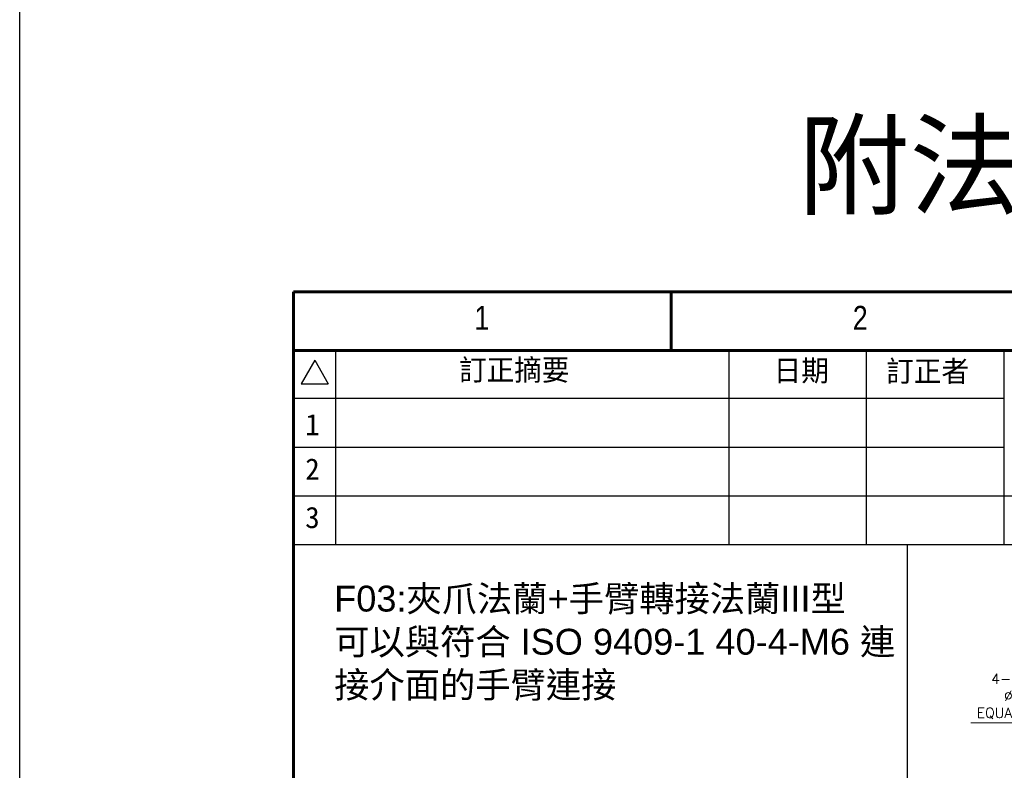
# Model space of a CAD drawing. Header units: millimetres. Extents: x 399 to 6076, y -1991 to 1602.
# Tile 66 of 256: x 4455 to 4696, y -1478 to -1294. Entities that reach past the tile are written whole.
import ezdxf
from ezdxf.enums import TextEntityAlignment as Align

# ---------------------------------------------------------------- set-up
doc = ezdxf.new("R2010")
doc.units = ezdxf.units.MM
doc.linetypes.add('SLD-實線', pattern=[0])
doc.layers.add('AM_5', color=3, linetype='Continuous', lineweight=25)
doc.layers.add('BORDER', color=7, linetype='Continuous')
doc.layers.add('圖框', color=7, linetype='SLD-實線')
doc.styles.add('SEACAD_arial_ttf', font='arial.ttf', dxfattribs={"height": 0.2})
doc.styles.get("Standard").update_dxf_attribs({"font": 'arial.ttf'})
doc.styles.add('尺寸標註', font='romans.shx', dxfattribs={"bigfont": 'CHINESET.SHX'})
doc.styles.add('標題欄', font='txt')
doc.dimstyles.new('複本 CNS2-1$3', dxfattribs={"dimtxt": 2.5, "dimasz": 2, "dimexe": 1, "dimexo": 1, "dimgap": 1, "dimtad": 1, "dimtoh": 1, "dimdsep": 46, "dimtxsty": '尺寸標註', "dimcen": 0, "dimclrd": 2, "dimclre": 2, "dimclrt": 3, "dimadec": 0, "dimazin": 2, "dimtp": 0.1, "dimtm": 0.1, "dimtfac": 0.71, "dimtmove": 0, "dimatfit": 0, "dimfxl": 0, "dimlwd": 13, "dimlwe": 13, "dimarcsym": 0})

# ---------------------------------------------------------------- blocks, each defined once
blk = doc.blocks.new('A4橫')
at = {"layer": 'BORDER', "color": 123, "linetype": 'Continuous', "lineweight": 60, "ltscale": 25.4}
for p, q in [((4924.32, 1453.75), (4731.53, 1453.75)), ((4731.53, 1453.75), (4731.53, 1170.89)), ((4777.91, 1453.75), (4777.91, 1446.54)), ((4917.11, 1446.54), (4731.53, 1446.54))]:
    blk.add_line(p, q, dxfattribs=at)
at = {"layer": 'BORDER', "color": 60, "linetype": 'Continuous', "ltscale": 25.4}
for p, q in [((4736.7, 1446.54), (4736.7, 1422.7)), ((4784.99, 1446.54), (4784.99, 1422.7)), ((4801.85, 1446.54), (4801.85, 1422.7)), ((4818.71, 1446.54), (4818.71, 1422.7)), ((4734.14, 1445.38), (4732.47, 1442.49)), ((4734.14, 1445.38), (4735.81, 1442.49)), ((4732.47, 1442.49), (4735.81, 1442.49)), ((4818.71, 1440.65), (4731.53, 1440.65)), ((4818.71, 1434.67), (4731.53, 1434.67)), ((4917.11, 1428.69), (4731.53, 1428.69)), ((4917.11, 1422.7), (4731.53, 1422.7))]:
    blk.add_line(p, q, dxfattribs=at)
at = {"layer": 'BORDER', "color": 60, "linetype": 'Continuous', "ltscale": 25.4, "style": 'SEACAD_arial_ttf', "width": 0.8}
for s, p in [('1', (4753.75, 1452.04)), ('2', (4800.19, 1452.04))]:
    blk.add_text(s, height=2.94, dxfattribs=at).set_placement(p, align=Align.TOP_LEFT)
at = {"layer": '圖框', "style": '標題欄'}
for s, height, p in [('訂正摘要', 2.605, (4751.86, 1445.48)), ('日期', 2.605, (4790.48, 1445.4)), ('訂正者', 2.605, (4804.3, 1445.32)), ('1', 2.61, (4732.98, 1438.77)), ('2', 2.61, (4732.98, 1433.32)), ('3', 2.61, (4732.98, 1427.38))]:
    blk.add_text(s, height=height, dxfattribs=at).set_placement(p, align=Align.TOP_LEFT)
blk = doc.blocks.new('*D437')
at = {"layer": 'AM_5', "color": 2, "lineweight": 13}
for p, q in [((4720.89, -1466.66), (4688.11, -1466.66)), ((4733.23, -1470.83), (4720.89, -1466.66)), ((4745.55, -1474.99), (4735.13, -1471.47)), ((4747.44, -1475.63), (4749.34, -1476.27))]:
    blk.add_line(p, q, dxfattribs=at)
at = {"layer": 'AM_5', "color": 2}
for points in [[(4733.34, -1470.51), (4733.12, -1471.15), (4735.13, -1471.47)], [(4747.55, -1475.31), (4747.34, -1475.94), (4745.55, -1474.99)]]:
    blk.add_solid(points, dxfattribs=at)
at = {"layer": 'Defpoints', "color": 0}
for p in [(4735.13, -1471.47), (4745.55, -1474.99)]:
    blk.add_point(p, dxfattribs=at)
at = {"layer": 'AM_5', "color": 3, "insert": (4704, -1460.13), "char_height": 2.5, "attachment_point": 5, "style": '尺寸標註'}
blk.add_mtext('4-{\\Famgdt|c136;v}∅11{\\Famgdt|c136;x}6.4\\P∅6.4 Thr.\\PEQUALLY SPACED', dxfattribs=at)

msp = doc.modelspace()

# ---------------------------------------------------------------- linework, layer by layer
at = {"color": 7}
msp.add_line((4672.474, -1422.982), (4672.474, -1562.982), dxfattribs=at)
at = {"color": 4}
msp.add_lwpolyline([(4454.625, 785.255), (4974.625, 785.255), (4974.625, -1990.745), (4454.625, -1990.745)], close=True, dxfattribs=at)

# ---------------------------------------------------------------- block references
at = {"xscale": 2, "yscale": 2, "zscale": 2}
msp.add_blockref('A4橫', (-4941.232, -4268.386), dxfattribs=at)

# ---------------------------------------------------------------- texts
at = {"color": 7}
for s, width, insert, char_height, attachment_point in [('{\\fPMingLiU|b0|i0|c136|p18;附法蘭} F03', 143.29647, (4714.625, -1330.888), 20, 5), ('F03:{\\fPMingLiU|b0|i0|c136|p18;夾爪法蘭}+{\\fPMingLiU|b0|i0|c136|p18;手臂轉接法蘭}III{\\fPMingLiU|b0|i0|c136|p18;型}\\P{\\fPMingLiU|b0|i0|c136|p18;可以與符合} ISO 9409-1 40-4-M6 {\\fPMingLiU|b0|i0|c136|p18;連接介面的手臂連接}', 140.63922, (4531.835, -1432.982), 6.35, 1)]:
    msp.add_mtext_dynamic_manual_height_columns(s, width=width, gutter_width=12.5, heights=[0], dxfattribs=dict(at, insert=insert, char_height=char_height, attachment_point=attachment_point))

# ---------------------------------------------------------------- dimensions: what is measured, and where the dimension line sits
at = {"layer": 'AM_5'}
dim = msp.add_diameter_dim_2p(p1=(4745.547, -1474.989), p2=(4735.125, -1471.47), text='4-{\\Famgdt|c136;v}<>{\\Famgdt|c136;x}6.4^J%%C6.4 Thr.^JEQUALLY SPACED', dimstyle='複本 CNS2-1$3', dxfattribs=at)
dim.commit()
dim.dimension.update_dxf_attribs({"geometry": '*D437', "text_midpoint": (4703.999, -1466.663), "dimtype": 163})

doc.saveas('drawing.dxf')
